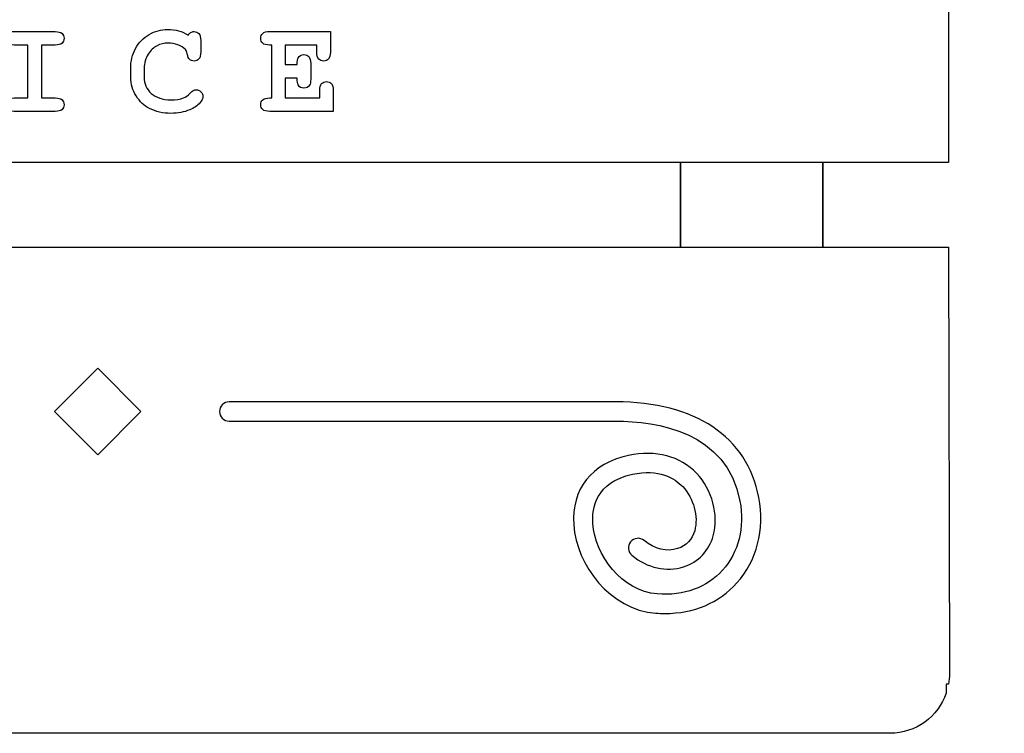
# Model space of a CAD drawing. Header units: millimetres. Extents: x -429 to 420, y -314 to 480.
# Tile 87 of 143: x 3 to 57, y -32 to 8. Entities that reach past the tile are written whole.
import ezdxf

# ---------------------------------------------------------------- set-up
doc = ezdxf.new("R2010")
doc.units = ezdxf.units.MM
doc.header["$MEASUREMENT"] = 0
doc.layers.add('Layer 1', color=7, linetype='Continuous')

msp = doc.modelspace()

# ---------------------------------------------------------------- linework, layer by layer
at = {"layer": 'Layer 1', "color": 114}
msp.add_lwpolyline([(39.1593, -4.7796), (46.9865, -4.7796), (46.9865, -0.1108), (39.1593, -0.1108), (39.1593, -4.7796)], close=True, dxfattribs=at)
at = {"layer": 'Layer 1', "color": 7, "lineweight": 25}
for points, knots in [([(56.3435, 64.2385), (56.3435, 64.2385), (53.9675, 64.2385), (53.9675, 64.2385), (53.9675, 64.2385), (53.9675, 64.2385), (52.1646, 64.2385), (52.1646, 64.2385), (52.1646, 64.2385), (52.1646, 64.2385), (45.8622, 64.2385), (45.8622, 64.2385), (45.8622, 64.2385), (45.8622, 64.2385), (-31.0437, 64.2385), (-31.0437, 64.2385), (-31.0437, 64.2385), (-31.0437, 64.2385), (-37.6096, 64.2385), (-37.6096, 64.2385), (-37.6096, 64.2385), (-37.6096, 64.2385), (-39.1492, 64.2385), (-39.1492, 64.2385), (-39.1492, 64.2385), (-39.1492, 64.2385), (-42.1662, 64.2385), (-42.1662, 64.2385), (-42.1662, 64.2385), (-42.1662, 64.2385), (-42.1662, 60.6695), (-42.1662, 60.6695), (-42.1662, 60.6695), (-42.1662, 60.6695), (-39.1489, 60.6696), (-39.1489, 60.6696), (-39.1489, 60.6696), (-39.1489, 60.6696), (-39.1576, 44.398), (-39.1576, 44.398), (-39.1576, 44.398), (-39.1576, 44.398), (-32.0134, 44.398), (-32.0134, 44.398), (-32.0134, 44.398), (-32.0134, 44.398), (-32.0134, 39.7252), (-32.0134, 39.7252), (-32.0134, 39.7252), (-32.0134, 39.7252), (-39.1576, 39.7252), (-39.1576, 39.7252), (-39.1576, 39.7252), (-39.1576, 39.7252), (-39.1576, -0.1152), (-39.1576, -0.1152), (-39.1576, -0.1152), (-39.1576, -0.1152), (-32.0134, -0.1153), (-32.0134, -0.1153), (-32.0134, -0.1153), (-32.0134, -0.1153), (-32.0134, -4.7884), (-32.0134, -4.7884), (-32.0134, -4.7884), (-32.0134, -4.7884), (-39.1576, -4.7883), (-39.1576, -4.7883), (-39.1576, -4.7883), (-39.1576, -4.7883), (-39.1489, -28.283), (-39.1489, -28.283), (-39.1489, -28.283), (-39.1489, -28.4772), (-39.1288, -28.6664), (-39.0965, -28.8513), (-39.0965, -28.8513), (-39.0965, -28.8513), (-38.9669, -28.8514), (-38.9669, -28.8514), (-38.9669, -28.8514), (-38.9669, -28.8514), (-38.9669, -29.3536), (-38.9669, -29.3536), (-38.9669, -29.3536), (-38.5227, -30.6397), (-37.3043, -31.5647), (-35.8673, -31.5647), (-35.8673, -31.5647), (-35.8673, -31.5647), (50.6856, -31.5647), (50.6856, -31.5647), (50.6856, -31.5647), (52.1228, -31.5647), (53.341, -30.6395), (53.7852, -29.3533), (53.7852, -29.3533), (53.7852, -29.3533), (53.7852, -28.8511), (53.7852, -28.8511), (53.7852, -28.8511), (53.7852, -28.8511), (53.9148, -28.8511), (53.9148, -28.8511), (53.9148, -28.8511), (53.9471, -28.6662), (53.9672, -28.477), (53.9672, -28.2828), (53.9672, -28.2828), (53.9672, -28.2828), (53.9082, -4.7881), (53.9082, -4.7881), (53.9082, -4.7881), (53.9082, -4.7881), (46.9865, -4.7881), (46.9865, -4.7881), (46.9865, -4.7881), (46.9865, -4.7881), (46.9865, -0.115), (46.9865, -0.115), (46.9865, -0.115), (46.9865, -0.115), (53.9085, -0.115), (53.9085, -0.115), (53.9085, -0.115), (53.9085, -0.115), (53.9085, 39.7252), (53.9085, 39.7252), (53.9085, 39.7252), (53.9085, 39.7252), (46.9865, 39.7252), (46.9865, 39.7252), (46.9865, 39.7252), (46.9865, 39.7252), (46.9865, 44.398), (46.9865, 44.398), (46.9865, 44.398), (46.9865, 44.398), (53.9085, 44.398), (53.9085, 44.398), (53.9085, 44.398), (53.9085, 44.398), (53.9678, 60.6704), (53.9678, 60.6704), (53.9678, 60.6704), (53.9678, 60.6704), (56.3437, 60.6704), (56.3437, 60.6704), (56.3437, 60.6704), (56.3437, 60.6704), (56.9848, 60.6704), (56.9848, 60.6704), (56.9848, 60.6704), (56.9848, 60.6704), (56.9848, 64.2385), (56.9848, 64.2385), (56.9848, 64.2385), (56.9848, 64.2385), (56.3435, 64.2385), (56.3435, 64.2385)], [0, 0, 0, 0, 0.0243902, 0.0243902, 0.0243902, 0.0243902, 0.0487805, 0.0487805, 0.0487805, 0.0487805, 0.0731707, 0.0731707, 0.0731707, 0.0731707, 0.097561, 0.097561, 0.097561, 0.097561, 0.1219512, 0.1219512, 0.1219512, 0.1219512, 0.1463415, 0.1463415, 0.1463415, 0.1463415, 0.1707317, 0.1707317, 0.1707317, 0.1707317, 0.195122, 0.195122, 0.195122, 0.195122, 0.2195122, 0.2195122, 0.2195122, 0.2195122, 0.2439024, 0.2439024, 0.2439024, 0.2439024, 0.2682927, 0.2682927, 0.2682927, 0.2682927, 0.2926829, 0.2926829, 0.2926829, 0.2926829, 0.3170732, 0.3170732, 0.3170732, 0.3170732, 0.3414634, 0.3414634, 0.3414634, 0.3414634, 0.3658537, 0.3658537, 0.3658537, 0.3658537, 0.3902439, 0.3902439, 0.3902439, 0.3902439, 0.4146341, 0.4146341, 0.4146341, 0.4146341, 0.4390244, 0.4390244, 0.4390244, 0.4390244, 0.4634146, 0.4634146, 0.4634146, 0.4634146, 0.4878049, 0.4878049, 0.4878049, 0.4878049, 0.5121951, 0.5121951, 0.5121951, 0.5121951, 0.5365854, 0.5365854, 0.5365854, 0.5365854, 0.5609756, 0.5609756, 0.5609756, 0.5609756, 0.5853659, 0.5853659, 0.5853659, 0.5853659, 0.6097561, 0.6097561, 0.6097561, 0.6097561, 0.6341463, 0.6341463, 0.6341463, 0.6341463, 0.6585366, 0.6585366, 0.6585366, 0.6585366, 0.6829268, 0.6829268, 0.6829268, 0.6829268, 0.7073171, 0.7073171, 0.7073171, 0.7073171, 0.7317073, 0.7317073, 0.7317073, 0.7317073, 0.7560976, 0.7560976, 0.7560976, 0.7560976, 0.7804878, 0.7804878, 0.7804878, 0.7804878, 0.804878, 0.804878, 0.804878, 0.804878, 0.8292683, 0.8292683, 0.8292683, 0.8292683, 0.8536585, 0.8536585, 0.8536585, 0.8536585, 0.8780488, 0.8780488, 0.8780488, 0.8780488, 0.902439, 0.902439, 0.902439, 0.902439, 0.9268293, 0.9268293, 0.9268293, 0.9268293, 0.9512195, 0.9512195, 0.9512195, 0.9512195, 1, 1, 1, 1]), ([(39.1543, -4.7881), (39.1543, -4.7881), (-24.2068, -4.7881), (-24.2068, -4.7881), (-24.2068, -4.7881), (-24.2068, -4.7881), (-24.2068, -0.115), (-24.2068, -0.115), (-24.2068, -0.115), (-24.2068, -0.115), (39.1543, -0.115), (39.1543, -0.115), (39.1543, -0.115), (39.1543, -0.115), (39.1543, -4.7881), (39.1543, -4.7881)], [0, 0, 0, 0, 0.2, 0.2, 0.2, 0.2, 0.4, 0.4, 0.4, 0.4, 0.6, 0.6, 0.6, 0.6, 1, 1, 1, 1])]:
    msp.add_open_spline(points, degree=3, knots=knots, dxfattribs=at)
at = {"layer": 'Layer 1', "color": 114}
for points, knots in [([(4.7105, 6.3549), (4.8896, 6.3549), (5.0172, 6.3893), (5.0934, 6.4581), (5.0934, 6.4581), (5.1696, 6.5272), (5.2077, 6.6171), (5.2077, 6.7285), (5.2077, 6.7285), (5.2077, 6.8399), (5.1696, 6.9296), (5.0934, 6.9971), (5.0934, 6.9971), (5.0172, 7.0648), (4.8897, 7.099), (4.7105, 7.099), (4.7105, 7.099), (4.7105, 7.099), (2.4645, 7.1024), (2.4645, 7.1024), (2.4645, 7.1024), (2.2854, 7.1024), (2.1578, 7.068), (2.0816, 6.9989), (2.0816, 6.9989), (2.0054, 6.9301), (1.9673, 6.8401), (1.9673, 6.7285), (1.9673, 6.7285), (1.9673, 6.6174), (2.0054, 6.5274), (2.0816, 6.4581), (2.0816, 6.4581), (2.1578, 6.3893), (2.2853, 6.3549), (2.4645, 6.3549), (2.4645, 6.3549), (2.4645, 6.3549), (3.2156, 6.3549), (3.2156, 6.3549), (3.2156, 6.3549), (3.2156, 6.3549), (3.2156, 3.445), (3.2156, 3.445), (3.2156, 3.445), (3.2156, 3.445), (2.4645, 3.445), (2.4645, 3.445), (2.4645, 3.445), (2.2854, 3.445), (2.1578, 3.4103), (2.0816, 3.3415), (2.0816, 3.3415), (2.0054, 3.2727), (1.9673, 3.1835), (1.9673, 3.0748), (1.9673, 3.0748), (1.9673, 2.9637), (2.0054, 2.8737), (2.0816, 2.8044), (2.0816, 2.8044), (2.1578, 2.7356), (2.2853, 2.7012), (2.4645, 2.7012), (2.4645, 2.7012), (2.4645, 2.7012), (4.7105, 2.7012), (4.7105, 2.7012), (4.7105, 2.7012), (4.8896, 2.7012), (5.0172, 2.7356), (5.0934, 2.8044), (5.0934, 2.8044), (5.1696, 2.8735), (5.2077, 2.9624), (5.2077, 3.0711), (5.2077, 3.0711), (5.2077, 3.1822), (5.1696, 3.2724), (5.0934, 3.3415), (5.0934, 3.3415), (5.0172, 3.4106), (4.8897, 3.445), (4.7105, 3.445), (4.7105, 3.445), (4.7105, 3.445), (3.9594, 3.445), (3.9594, 3.445), (3.9594, 3.445), (3.9594, 3.445), (3.9594, 6.3549), (3.9594, 6.3549), (3.9594, 6.3549), (3.9594, 6.3549), (4.7105, 6.3549), (4.7105, 6.3549)], [0, 0, 0, 0, 0.04, 0.04, 0.04, 0.04, 0.08, 0.08, 0.08, 0.08, 0.12, 0.12, 0.12, 0.12, 0.16, 0.16, 0.16, 0.16, 0.2, 0.2, 0.2, 0.2, 0.24, 0.24, 0.24, 0.24, 0.28, 0.28, 0.28, 0.28, 0.32, 0.32, 0.32, 0.32, 0.36, 0.36, 0.36, 0.36, 0.4, 0.4, 0.4, 0.4, 0.44, 0.44, 0.44, 0.44, 0.48, 0.48, 0.48, 0.48, 0.52, 0.52, 0.52, 0.52, 0.56, 0.56, 0.56, 0.56, 0.6, 0.6, 0.6, 0.6, 0.64, 0.64, 0.64, 0.64, 0.68, 0.68, 0.68, 0.68, 0.72, 0.72, 0.72, 0.72, 0.76, 0.76, 0.76, 0.76, 0.8, 0.8, 0.8, 0.8, 0.84, 0.84, 0.84, 0.84, 0.88, 0.88, 0.88, 0.88, 0.92, 0.92, 0.92, 0.92, 1, 1, 1, 1]), ([(12.4763, 3.8913), (12.4207, 3.8913), (12.371, 3.8797), (12.3276, 3.8566), (12.3276, 3.8566), (12.2839, 3.8336), (12.2236, 3.7833), (12.1461, 3.7061), (12.1461, 3.7061), (12.0202, 3.5778), (11.9016, 3.4921), (11.7905, 3.4484), (11.7905, 3.4484), (11.5995, 3.3735), (11.3661, 3.336), (11.0901, 3.336), (11.0901, 3.336), (10.6281, 3.336), (10.267, 3.4556), (10.0069, 3.695), (10.0069, 3.695), (9.7468, 3.9344), (9.6169, 4.2334), (9.6169, 4.5911), (9.6169, 4.5911), (9.6169, 4.5911), (9.6169, 5.074), (9.6169, 5.074), (9.6169, 5.074), (9.6169, 5.374), (9.6881, 5.6328), (9.8309, 5.8503), (9.8309, 5.8503), (9.9735, 6.0681), (10.1381, 6.2252), (10.3243, 6.3221), (10.3243, 6.3221), (10.5106, 6.4187), (10.7148, 6.4671), (10.9376, 6.4671), (10.9376, 6.4671), (11.1165, 6.4671), (11.2951, 6.4346), (11.4729, 6.3692), (11.4729, 6.3692), (11.6507, 6.3038), (11.7891, 6.2168), (11.8883, 6.1078), (11.8883, 6.1078), (11.9391, 6.0522), (11.973, 5.9737), (11.9899, 5.8721), (11.9899, 5.8721), (12.019, 5.7197), (12.0637, 5.6155), (12.124, 5.5599), (12.124, 5.5599), (12.1843, 5.5043), (12.2642, 5.4766), (12.3634, 5.4766), (12.3634, 5.4766), (12.4721, 5.4766), (12.561, 5.5147), (12.6301, 5.5909), (12.6301, 5.5909), (12.6989, 5.6671), (12.7336, 5.7946), (12.7336, 5.9738), (12.7336, 5.9738), (12.7336, 5.9738), (12.7336, 6.6054), (12.7336, 6.6054), (12.7336, 6.6054), (12.7336, 6.7843), (12.6992, 6.9113), (12.6301, 6.9864), (12.6301, 6.9864), (12.5613, 7.061), (12.4721, 7.0988), (12.3634, 7.0988), (12.3634, 7.0988), (12.3004, 7.0988), (12.242, 7.0829), (12.1875, 7.0517), (12.1875, 7.0517), (12.133, 7.0199), (12.083, 6.9729), (12.037, 6.9101), (12.037, 6.9101), (11.8748, 7.0117), (11.7002, 7.0871), (11.5129, 7.1368), (11.5129, 7.1368), (11.3253, 7.1863), (11.124, 7.2111), (10.9089, 7.2111), (10.9089, 7.2111), (10.5509, 7.2111), (10.2123, 7.1203), (9.8929, 6.9391), (9.8929, 6.9391), (9.5735, 6.7576), (9.3238, 6.4994), (9.1436, 6.1644), (9.1436, 6.1644), (8.9634, 5.8292), (8.8732, 5.4685), (8.8732, 5.0812), (8.8732, 5.0812), (8.8732, 5.0812), (8.8732, 4.5771), (8.8732, 4.5771), (8.8732, 4.5771), (8.8732, 4.2067), (8.9735, 3.8654), (9.1743, 3.5518), (9.1743, 3.5518), (9.3751, 3.2385), (9.618, 3.0094), (9.9035, 2.8641), (9.9035, 2.8641), (10.2567, 2.6829), (10.6533, 2.5921), (11.0936, 2.5921), (11.0936, 2.5921), (11.4709, 2.5921), (11.8156, 2.6575), (12.1276, 2.7879), (12.1276, 2.7879), (12.3599, 2.8847), (12.5496, 3.0176), (12.6972, 3.1869), (12.6972, 3.1869), (12.7988, 3.3033), (12.8496, 3.4121), (12.8496, 3.5137), (12.8496, 3.5137), (12.8496, 3.6153), (12.812, 3.7034), (12.7372, 3.7785), (12.7372, 3.7785), (12.6623, 3.8538), (12.5755, 3.8913), (12.4763, 3.8913)], [0, 0, 0, 0, 0.027027, 0.027027, 0.027027, 0.027027, 0.0540541, 0.0540541, 0.0540541, 0.0540541, 0.0810811, 0.0810811, 0.0810811, 0.0810811, 0.1081081, 0.1081081, 0.1081081, 0.1081081, 0.1351351, 0.1351351, 0.1351351, 0.1351351, 0.1621622, 0.1621622, 0.1621622, 0.1621622, 0.1891892, 0.1891892, 0.1891892, 0.1891892, 0.2162162, 0.2162162, 0.2162162, 0.2162162, 0.2432432, 0.2432432, 0.2432432, 0.2432432, 0.2702703, 0.2702703, 0.2702703, 0.2702703, 0.2972973, 0.2972973, 0.2972973, 0.2972973, 0.3243243, 0.3243243, 0.3243243, 0.3243243, 0.3513514, 0.3513514, 0.3513514, 0.3513514, 0.3783784, 0.3783784, 0.3783784, 0.3783784, 0.4054054, 0.4054054, 0.4054054, 0.4054054, 0.4324324, 0.4324324, 0.4324324, 0.4324324, 0.4594595, 0.4594595, 0.4594595, 0.4594595, 0.4864865, 0.4864865, 0.4864865, 0.4864865, 0.5135135, 0.5135135, 0.5135135, 0.5135135, 0.5405405, 0.5405405, 0.5405405, 0.5405405, 0.5675676, 0.5675676, 0.5675676, 0.5675676, 0.5945946, 0.5945946, 0.5945946, 0.5945946, 0.6216216, 0.6216216, 0.6216216, 0.6216216, 0.6486486, 0.6486486, 0.6486486, 0.6486486, 0.6756757, 0.6756757, 0.6756757, 0.6756757, 0.7027027, 0.7027027, 0.7027027, 0.7027027, 0.7297297, 0.7297297, 0.7297297, 0.7297297, 0.7567568, 0.7567568, 0.7567568, 0.7567568, 0.7837838, 0.7837838, 0.7837838, 0.7837838, 0.8108108, 0.8108108, 0.8108108, 0.8108108, 0.8378378, 0.8378378, 0.8378378, 0.8378378, 0.8648649, 0.8648649, 0.8648649, 0.8648649, 0.8918919, 0.8918919, 0.8918919, 0.8918919, 0.9189189, 0.9189189, 0.9189189, 0.9189189, 0.9459459, 0.9459459, 0.9459459, 0.9459459, 1, 1, 1, 1]), ([(19.6614, 4.3448), (19.55, 4.3448), (19.4601, 4.3067), (19.391, 4.2305), (19.391, 4.2305), (19.3222, 4.1543), (19.2875, 4.0268), (19.2875, 3.8476), (19.2875, 3.8476), (19.2875, 3.8476), (19.2875, 3.4449), (19.2875, 3.4449), (19.2875, 3.4449), (19.2875, 3.4449), (17.3899, 3.445), (17.3899, 3.445), (17.3899, 3.445), (17.3899, 3.445), (17.3899, 4.5369), (17.3899, 4.5369), (17.3899, 4.5369), (17.3899, 4.5369), (18.0432, 4.5369), (18.0432, 4.5369), (18.0432, 4.5369), (18.0432, 4.3411), (18.0615, 4.2152), (18.0977, 4.1593), (18.0977, 4.1593), (18.1726, 4.041), (18.2792, 3.9815), (18.4171, 3.9815), (18.4171, 3.9815), (18.5478, 3.9815), (18.6518, 4.0384), (18.729, 4.1522), (18.729, 4.1522), (18.7676, 4.2078), (18.7872, 4.3168), (18.7872, 4.4787), (18.7872, 4.4787), (18.7872, 4.4787), (18.7872, 5.3352), (18.7872, 5.3352), (18.7872, 5.3352), (18.7872, 5.5143), (18.7528, 5.6419), (18.6837, 5.7181), (18.6837, 5.7181), (18.6146, 5.7943), (18.5257, 5.8324), (18.417, 5.8324), (18.417, 5.8324), (18.2792, 5.8324), (18.1725, 5.7731), (18.0976, 5.6546), (18.0976, 5.6546), (18.0614, 5.599), (18.0431, 5.4744), (18.0431, 5.281), (18.0431, 5.281), (18.0431, 5.281), (17.3899, 5.2809), (17.3899, 5.2809), (17.3899, 5.2809), (17.3899, 5.2809), (17.3899, 6.3548), (17.3899, 6.3548), (17.3899, 6.3548), (17.3899, 6.3548), (19.1243, 6.3549), (19.1243, 6.3549), (19.1243, 6.3549), (19.1243, 6.3549), (19.1243, 5.9668), (19.1243, 5.9668), (19.1243, 5.9668), (19.1243, 5.7877), (19.1587, 5.6607), (19.2278, 5.5858), (19.2278, 5.5858), (19.2966, 5.5109), (19.3868, 5.4734), (19.4982, 5.4734), (19.4982, 5.4734), (19.6093, 5.4734), (19.699, 5.5115), (19.7668, 5.5877), (19.7668, 5.5877), (19.8345, 5.6639), (19.8684, 5.7901), (19.8684, 5.9668), (19.8684, 5.9668), (19.8684, 5.9668), (19.8684, 7.099), (19.8684, 7.099), (19.8684, 7.099), (19.8684, 7.099), (16.5304, 7.1024), (16.5304, 7.1024), (16.5304, 7.1024), (16.3513, 7.1024), (16.2237, 7.068), (16.1475, 6.9989), (16.1475, 6.9989), (16.0713, 6.9301), (16.0332, 6.8401), (16.0332, 6.7285), (16.0332, 6.7285), (16.0332, 6.6174), (16.0713, 6.5274), (16.1475, 6.4581), (16.1475, 6.4581), (16.2237, 6.3893), (16.3512, 6.3549), (16.5304, 6.3549), (16.5304, 6.3549), (16.5304, 6.3549), (16.6464, 6.3549), (16.6464, 6.3549), (16.6464, 6.3549), (16.6464, 6.3549), (16.6464, 3.445), (16.6464, 3.445), (16.6464, 3.445), (16.6464, 3.445), (16.5303, 3.445), (16.5303, 3.445), (16.5303, 3.445), (16.3538, 3.445), (16.2268, 3.4103), (16.1493, 3.3415), (16.1493, 3.3415), (16.0718, 3.2727), (16.0331, 3.1835), (16.0331, 3.0748), (16.0331, 3.0748), (16.0331, 2.9637), (16.0712, 2.8737), (16.1474, 2.8044), (16.1474, 2.8044), (16.2236, 2.7356), (16.3511, 2.7012), (16.5303, 2.7012), (16.5303, 2.7012), (16.5303, 2.7012), (20.0318, 2.7012), (20.0318, 2.7012), (20.0318, 2.7012), (20.0318, 2.7012), (20.0318, 3.8479), (20.0318, 3.8479), (20.0318, 3.8479), (20.0318, 4.027), (19.9974, 4.1546), (19.9283, 4.2308), (19.9283, 4.2308), (19.859, 4.3067), (19.7701, 4.3448), (19.6614, 4.3448)], [0, 0, 0, 0, 0.0243902, 0.0243902, 0.0243902, 0.0243902, 0.0487805, 0.0487805, 0.0487805, 0.0487805, 0.0731707, 0.0731707, 0.0731707, 0.0731707, 0.097561, 0.097561, 0.097561, 0.097561, 0.1219512, 0.1219512, 0.1219512, 0.1219512, 0.1463415, 0.1463415, 0.1463415, 0.1463415, 0.1707317, 0.1707317, 0.1707317, 0.1707317, 0.195122, 0.195122, 0.195122, 0.195122, 0.2195122, 0.2195122, 0.2195122, 0.2195122, 0.2439024, 0.2439024, 0.2439024, 0.2439024, 0.2682927, 0.2682927, 0.2682927, 0.2682927, 0.2926829, 0.2926829, 0.2926829, 0.2926829, 0.3170732, 0.3170732, 0.3170732, 0.3170732, 0.3414634, 0.3414634, 0.3414634, 0.3414634, 0.3658537, 0.3658537, 0.3658537, 0.3658537, 0.3902439, 0.3902439, 0.3902439, 0.3902439, 0.4146341, 0.4146341, 0.4146341, 0.4146341, 0.4390244, 0.4390244, 0.4390244, 0.4390244, 0.4634146, 0.4634146, 0.4634146, 0.4634146, 0.4878049, 0.4878049, 0.4878049, 0.4878049, 0.5121951, 0.5121951, 0.5121951, 0.5121951, 0.5365854, 0.5365854, 0.5365854, 0.5365854, 0.5609756, 0.5609756, 0.5609756, 0.5609756, 0.5853659, 0.5853659, 0.5853659, 0.5853659, 0.6097561, 0.6097561, 0.6097561, 0.6097561, 0.6341463, 0.6341463, 0.6341463, 0.6341463, 0.6585366, 0.6585366, 0.6585366, 0.6585366, 0.6829268, 0.6829268, 0.6829268, 0.6829268, 0.7073171, 0.7073171, 0.7073171, 0.7073171, 0.7317073, 0.7317073, 0.7317073, 0.7317073, 0.7560976, 0.7560976, 0.7560976, 0.7560976, 0.7804878, 0.7804878, 0.7804878, 0.7804878, 0.804878, 0.804878, 0.804878, 0.804878, 0.8292683, 0.8292683, 0.8292683, 0.8292683, 0.8536585, 0.8536585, 0.8536585, 0.8536585, 0.8780488, 0.8780488, 0.8780488, 0.8780488, 0.902439, 0.902439, 0.902439, 0.902439, 0.9268293, 0.9268293, 0.9268293, 0.9268293, 0.9512195, 0.9512195, 0.9512195, 0.9512195, 1, 1, 1, 1]), ([(7.0586, -16.215), (7.0586, -16.215), (9.4412, -13.8324), (9.4412, -13.8324), (9.4412, -13.8324), (9.4412, -13.8324), (7.0586, -11.4498), (7.0586, -11.4498), (7.0586, -11.4498), (7.0586, -11.4498), (4.6761, -13.8324), (4.6761, -13.8324), (4.6761, -13.8324), (4.6761, -13.8324), (7.0586, -16.215), (7.0586, -16.215)], [0, 0, 0, 0, 0.2, 0.2, 0.2, 0.2, 0.4, 0.4, 0.4, 0.4, 0.6, 0.6, 0.6, 0.6, 1, 1, 1, 1]), ([(38.2843, -24.9618), (38.1229, -24.9618), (37.9597, -24.956), (37.7943, -24.9441), (37.7943, -24.9441), (35.2715, -24.7613), (33.4184, -22.2816), (33.2705, -20.0803), (33.2705, -20.0803), (33.1379, -18.1105), (34.2643, -16.6815), (36.2836, -16.2581), (36.2836, -16.2581), (37.8028, -15.9395), (39.1382, -16.2904), (40.0428, -17.2471), (40.0428, -17.2471), (40.8977, -18.1514), (41.2652, -19.5289), (40.9569, -20.675), (40.9569, -20.675), (40.7333, -21.5071), (40.1351, -22.1347), (39.316, -22.3972), (39.316, -22.3972), (38.3886, -22.6951), (37.3271, -22.4557), (36.4775, -21.7572), (36.4775, -21.7572), (36.2518, -21.5717), (36.219, -21.2384), (36.4047, -21.0127), (36.4047, -21.0127), (36.5904, -20.7867), (36.9235, -20.7542), (37.1495, -20.9399), (37.1495, -20.9399), (37.7284, -21.4159), (38.4007, -21.5789), (38.9929, -21.3897), (38.9929, -21.3897), (39.4628, -21.2389), (39.8062, -20.8783), (39.9348, -20.4004), (39.9348, -20.4004), (40.1478, -19.609), (39.8758, -18.6113), (39.2736, -17.9747), (39.2736, -17.9747), (38.819, -17.4942), (37.9692, -16.9867), (36.5005, -17.2939), (36.5005, -17.2939), (34.478, -17.7183), (34.2701, -19.1775), (34.3262, -20.0096), (34.3262, -20.0096), (34.4421, -21.7312), (35.9261, -23.7479), (37.8706, -23.8887), (37.8706, -23.8887), (39.3427, -23.9969), (40.6215, -23.5299), (41.4716, -22.5777), (41.4716, -22.5777), (42.3476, -21.5966), (42.6953, -20.2078), (42.4249, -18.7677), (42.4249, -18.7677), (41.706, -14.9349), (37.828, -14.3627), (35.5804, -14.3627), (35.5804, -14.3627), (35.5804, -14.3627), (14.293, -14.3625), (14.293, -14.3625), (14.293, -14.3625), (14.0009, -14.3625), (13.7638, -14.1254), (13.7638, -13.8333), (13.7638, -13.8333), (13.7638, -13.5412), (14.0009, -13.3041), (14.293, -13.3041), (14.293, -13.3041), (14.293, -13.3041), (35.5803, -13.3042), (35.5803, -13.3042), (35.5803, -13.3042), (39.9631, -13.3042), (42.837, -15.2245), (43.4651, -18.5723), (43.4651, -18.5723), (43.7961, -20.3379), (43.3574, -22.0547), (42.261, -23.2827), (42.261, -23.2827), (41.2858, -24.3746), (39.8869, -24.9618), (38.2843, -24.9618)], [0, 0, 0, 0, 0.0384615, 0.0384615, 0.0384615, 0.0384615, 0.0769231, 0.0769231, 0.0769231, 0.0769231, 0.1153846, 0.1153846, 0.1153846, 0.1153846, 0.1538462, 0.1538462, 0.1538462, 0.1538462, 0.1923077, 0.1923077, 0.1923077, 0.1923077, 0.2307692, 0.2307692, 0.2307692, 0.2307692, 0.2692308, 0.2692308, 0.2692308, 0.2692308, 0.3076923, 0.3076923, 0.3076923, 0.3076923, 0.3461538, 0.3461538, 0.3461538, 0.3461538, 0.3846154, 0.3846154, 0.3846154, 0.3846154, 0.4230769, 0.4230769, 0.4230769, 0.4230769, 0.4615385, 0.4615385, 0.4615385, 0.4615385, 0.5, 0.5, 0.5, 0.5, 0.5384615, 0.5384615, 0.5384615, 0.5384615, 0.5769231, 0.5769231, 0.5769231, 0.5769231, 0.6153846, 0.6153846, 0.6153846, 0.6153846, 0.6538462, 0.6538462, 0.6538462, 0.6538462, 0.6923077, 0.6923077, 0.6923077, 0.6923077, 0.7307692, 0.7307692, 0.7307692, 0.7307692, 0.7692308, 0.7692308, 0.7692308, 0.7692308, 0.8076923, 0.8076923, 0.8076923, 0.8076923, 0.8461538, 0.8461538, 0.8461538, 0.8461538, 0.8846154, 0.8846154, 0.8846154, 0.8846154, 0.9230769, 0.9230769, 0.9230769, 0.9230769, 1, 1, 1, 1])]:
    msp.add_open_spline(points, degree=3, knots=knots, dxfattribs=at)

doc.saveas('drawing.dxf')
